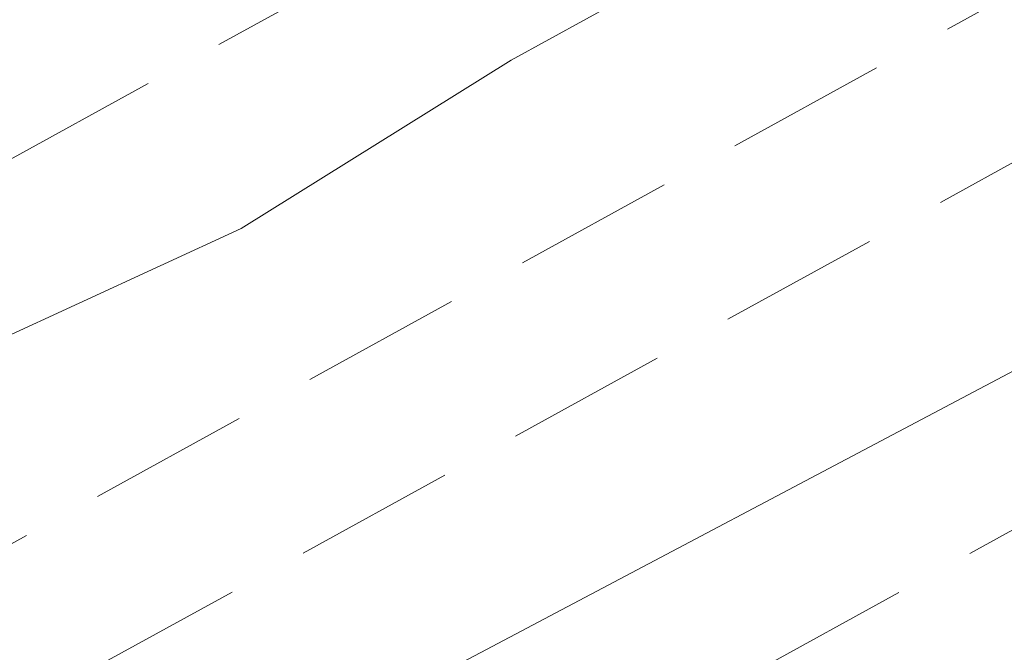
# Model space of a CAD drawing. Header units: metres. Extents: x 8440716 to 8446743, y 5883760 to 5887966.
# Tile 74 of 256: x 8442336 to 8442342, y 5885729 to 5885733. Entities that reach past the tile are written whole.
import ezdxf

# ---------------------------------------------------------------- set-up
doc = ezdxf.new("R2010")
doc.units = ezdxf.units.M
doc.header["$MEASUREMENT"] = 0
doc.linetypes.add('1.0_0.5', pattern=[1.5, 1, -0.5])
for name, color, linetype in [('chodnik', 253, 'CONTINUOUS'), ('przewód telekomunikacyjny podziemny', 253, 'CONTINUOUS'), ('przewód wodociągowy', 253, 'CONTINUOUS')]:
    doc.layers.add(name, color=color, linetype=linetype)

msp = doc.modelspace()

# ---------------------------------------------------------------- linework, layer by layer
at = {"layer": 'chodnik', "color": 253, "linetype": '1.0_0.5', "lineweight": 18, "flags": 128}
for points in [[(8442227.61, 5885673.02), (8442233.09, 5885675.53), (8442236.85, 5885677.26), (8442248.86, 5885682.85), (8442261.11, 5885688.95), (8442270.34, 5885693.7), (8442276.45, 5885696.95), (8442293.62, 5885706.31), (8442303.45, 5885711.71), (8442327.6, 5885725.01), (8442363.58, 5885744.79), (8442368.09, 5885747.26), (8442372.02, 5885749.46), (8442397.76, 5885763.64), (8442430.07, 5885781.43), (8442463.7, 5885799.91), (8442494.8, 5885816.96), (8442526.92, 5885834.71), (8442562.4, 5885854.15), (8442598.17, 5885873.84), (8442624.8, 5885888.46), (8442657.47, 5885906.45), (8442689.67, 5885924.19), (8442721.98, 5885941.97), (8442754.17, 5885959.73), (8442784.37, 5885976.3), (8442819.26, 5885995.45), (8442851.56, 5886013.23), (8442883.81, 5886030.99), (8442916.35, 5886048.87), (8442948.54, 5886066.59), (8442981.18, 5886084.55), (8443014.82, 5886103.01), (8443046.03, 5886120.16), (8443078.59, 5886138.04), (8443110.9, 5886155.85), (8443143.39, 5886173.76), (8443159.31, 5886182.54), (8443160.3, 5886182.95), (8443161.61, 5886183.38), (8443162.98, 5886183.6), (8443164.51, 5886183.65), (8443166.42, 5886183.54), (8443168.06, 5886183.45), (8443169.47, 5886183.69), (8443170.89, 5886184.19), (8443171.98, 5886184.78), (8443172.73, 5886185.26), (8443170.6, 5886186.43), (8443170.05, 5886186.13), (8443169.27, 5886185.79), (8443168.01, 5886185.54), (8443167.07, 5886185.56), (8443165.25, 5886185.7), (8443164.04, 5886185.74), (8443161.85, 5886185.52), (8443160.12, 5886185.08), (8443158.24, 5886184.31), (8443142.4, 5886175.6), (8443109.88, 5886157.66), (8443077.69, 5886139.94), (8443045.06, 5886121.98), (8443013.59, 5886104.73), (8442980.22, 5886086.4), (8442947.47, 5886068.38), (8442915.51, 5886050.79), (8442882.83, 5886032.85), (8442850.52, 5886015.03), (8442818.06, 5885997.17), (8442783.41, 5885978.14), (8442753.19, 5885961.54), (8442720.93, 5885943.74), (8442688.63, 5885925.96), (8442656.38, 5885908.21), (8442623.77, 5885890.25), (8442597.12, 5885875.63), (8442561.4, 5885855.99), (8442525.99, 5885836.53), (8442493.98, 5885818.86), (8442462.78, 5885801.76), (8442428.98, 5885783.14), (8442396.7, 5885765.42), (8442371.04, 5885751.28), (8442367.47, 5885749.33), (8442367.16, 5885749.31), (8442366.9, 5885749.46), (8442366.56, 5885750.02), (8442366.18, 5885750.8), (8442364.41, 5885749.81), (8442364.38, 5885749.25), (8442364.01, 5885748.06), (8442363.55, 5885747.4), (8442362.78, 5885746.73), (8442326.54, 5885726.81), (8442302.36, 5885713.49), (8442292.58, 5885708.1), (8442275.43, 5885698.75), (8442269.39, 5885695.57), (8442260.19, 5885690.78), (8442247.99, 5885684.71), (8442235.85, 5885679.08), (8442232.06, 5885677.37), (8442227.97, 5885675.56), (8442221.94, 5885672.89), (8442216.5, 5885670.61), (8442206.12, 5885666.35), (8442201.41, 5885664.48), (8442190.06, 5885660.16), (8442169.76, 5885652.89), (8442167.35, 5885652.25), (8442161.2, 5885650.61), (8442161.7, 5885648.68), (8442170.42, 5885650.93), (8442190.78, 5885658.22), (8442202.03, 5885662.53), (8442207.06, 5885664.47), (8442217.19, 5885668.66), (8442223.87, 5885671.41)], [(8442398.23, 5885762.83), (8442372.93, 5885748.87), (8442372.02, 5885749.46), (8442368.09, 5885747.26), (8442368.08, 5885746.24), (8442363.93, 5885743.94), (8442328.04, 5885724.2), (8442303.92, 5885710.92), (8442294.03, 5885705.48), (8442276.91, 5885696.15), (8442270.65, 5885692.84), (8442261.52, 5885688.13), (8442249.29, 5885682.04), (8442237.27, 5885676.4), (8442233.82, 5885674.86), (8442227.91, 5885672.18), (8442228.68, 5885670.34), (8442234.79, 5885673.06), (8442238.21, 5885674.64), (8442250.22, 5885680.25), (8442262.44, 5885686.36), (8442271.35, 5885690.96), (8442277.86, 5885694.39), (8442295.07, 5885703.76), (8442305.02, 5885709.25), (8442328.98, 5885722.44), (8442364.79, 5885742.15), (8442399.21, 5885760.98), (8442431.58, 5885778.77), (8442465.05, 5885797.22), (8442495.8, 5885814.05), (8442518.04, 5885826.35), (8442520.13, 5885827.5), (8442528.37, 5885832.06), (8442563.43, 5885851.44), (8442599.47, 5885871.24), (8442625.94, 5885885.78), (8442658.84, 5885903.89), (8442691.97, 5885922.16), (8442723.6, 5885939.55), (8442755.59, 5885957.15), (8442785.67, 5885973.69), (8442820.87, 5885992.99), (8442852.82, 5886010.6), (8442885.15, 5886028.42), (8442917.67, 5886046.28), (8442950.17, 5886064.15), (8442982.52, 5886081.96), (8443016.84, 5886100.81), (8443047.49, 5886117.63), (8443079.73, 5886135.39), (8443112.44, 5886153.39), (8443144.78, 5886171.19), (8443160.82, 5886179.99), (8443162.19, 5886180.5), (8443163.41, 5886180.72), (8443164.97, 5886180.7), (8443166.12, 5886180.47), (8443168.87, 5886179.82), (8443169.49, 5886179.73), (8443170.81, 5886179.74), (8443172.11, 5886180.07), (8443173.41, 5886180.59), (8443175.29, 5886181.7), (8443174.34, 5886182.75), (8443173.14, 5886183.92), (8443171.98, 5886184.78), (8443170.89, 5886184.19), (8443169.47, 5886183.69), (8443168.06, 5886183.45), (8443166.42, 5886183.54), (8443164.51, 5886183.65), (8443162.98, 5886183.6), (8443161.61, 5886183.38), (8443160.3, 5886182.95), (8443159.31, 5886182.54), (8443159.73, 5886181.73), (8443143.87, 5886172.95), (8443111.34, 5886155.04), (8443078.93, 5886137.17), (8443046.49, 5886119.33), (8443015.33, 5886102.26), (8442981.67, 5886083.71), (8442949, 5886065.77), (8442916.82, 5886048.03), (8442884.23, 5886030.14), (8442851.95, 5886012.33), (8442819.79, 5885994.66), (8442784.76, 5885975.43), (8442754.61, 5885958.89), (8442722.39, 5885941.13), (8442691.08, 5885923.91), (8442657.91, 5885905.62), (8442625.13, 5885887.6), (8442598.63, 5885873.01), (8442562.69, 5885853.33), (8442527.37, 5885833.89), (8442495.03, 5885816.03), (8442464.1, 5885799.05), (8442430.54, 5885780.59)]]:
    msp.add_lwpolyline(points, close=True, dxfattribs=at)
at = {"layer": 'przewód telekomunikacyjny podziemny', "color": 30, "linetype": 'Continuous', "lineweight": 18, "flags": 128}
msp.add_lwpolyline([(8442887.65, 5886030.94), (8442861.5, 5886016.55), (8442845.88, 5886007.92), (8442819.73, 5885993.62), (8442792.68, 5885978.72), (8442764.96, 5885963.37), (8442742.51, 5885951.26), (8442715.88, 5885936.68), (8442689.75, 5885922.33), (8442664.49, 5885908.48), (8442641.02, 5885895.43), (8442613.42, 5885880.21), (8442586.52, 5885865.07), (8442555.95, 5885848.53), (8442535.15, 5885836.83), (8442526.51, 5885832.17), (8442498.85, 5885816.9), (8442462.39, 5885796.89), (8442434.58, 5885781.45), (8442405.39, 5885765.33), (8442372.03, 5885747.01), (8442349.92, 5885734.78), (8442316.79, 5885717.27), (8442288.16, 5885701.78)], dxfattribs=at)
at = {"layer": 'przewód wodociągowy', "color": 5, "linetype": 'Continuous', "lineweight": 18, "flags": 128}
msp.add_lwpolyline([(8442606.35, 5885879.69), (8442569.17, 5885859.16), (8442546.29, 5885846.29), (8442517.14, 5885829.75), (8442480.04, 5885809.76), (8442454, 5885795.25), (8442427.58, 5885781.06), (8442397.07, 5885764.28), (8442370.04, 5885749.52), (8442343.46, 5885735.1), (8442340.62, 5885733.46), (8442339.15, 5885732.65), (8442337.48, 5885731.61), (8442333.68, 5885729.86), (8442333.23, 5885730.08), (8442332.61, 5885731.09), (8442321.81, 5885750.66), (8442318.1, 5885757.25)], dxfattribs=at)

doc.saveas('drawing.dxf')
